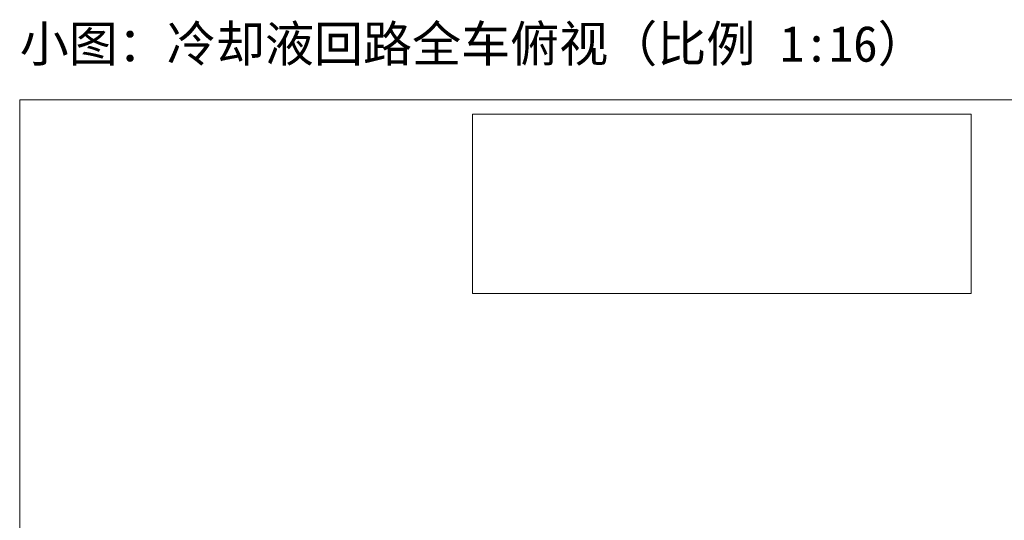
# Model space of a CAD drawing. Header units: millimetres. Extents: x 0 to 1189, y 0 to 841.
# Tile 50 of 53: x 828 to 915, y 155 to 200. Entities that reach past the tile are written whole.
import ezdxf
from ezdxf.enums import TextEntityAlignment as Align

# ---------------------------------------------------------------- set-up
doc = ezdxf.new("R2010")
doc.units = ezdxf.units.MM
for name, color, linetype, lineweight, true_color in [('CONTEXT', 7, 'Continuous', 18, 0xa5a5a5), ('TEXT', 7, 'Continuous', 18, 0x141414), ('THIN', 7, 'Continuous', 13, 0x6e6e6e)]:
    doc.layers.add(name, color=color, linetype=linetype, lineweight=lineweight, true_color=true_color)
doc.styles.add('ZH', font='simsun.ttc')

msp = doc.modelspace()

# ---------------------------------------------------------------- linework, layer by layer
at = {"layer": 'CONTEXT'}
for points in [[(912.188, 191.219), (910.955, 191.219), (909.722, 191.219), (908.49, 191.219), (907.257, 191.219), (906.024, 191.219), (904.792, 191.219), (903.559, 191.219), (902.326, 191.219), (901.094, 191.219), (899.861, 191.219), (898.628, 191.219), (897.396, 191.219), (896.163, 191.219), (894.931, 191.219), (893.698, 191.219), (892.465, 191.219), (891.233, 191.219), (890, 191.219), (888.767, 191.219), (887.535, 191.219), (886.302, 191.219), (885.069, 191.219), (883.837, 191.219), (882.604, 191.219), (881.372, 191.219), (880.139, 191.219), (878.906, 191.219), (877.674, 191.219), (876.441, 191.219), (875.208, 191.219), (873.976, 191.219), (872.743, 191.219), (871.51, 191.219), (870.278, 191.219), (869.045, 191.219), (867.812, 191.219)], [(867.812, 191.219), (867.812, 175.281)], [(912.188, 191.219), (912.188, 175.281)], [(912.188, 175.281), (910.955, 175.281), (909.722, 175.281), (908.49, 175.281), (907.257, 175.281), (906.024, 175.281), (904.792, 175.281), (903.559, 175.281), (902.326, 175.281), (901.094, 175.281), (899.861, 175.281), (898.628, 175.281), (897.396, 175.281), (896.163, 175.281), (894.931, 175.281), (893.698, 175.281), (892.465, 175.281), (891.233, 175.281), (890, 175.281), (888.767, 175.281), (887.535, 175.281), (886.302, 175.281), (885.069, 175.281), (883.837, 175.281), (882.604, 175.281), (881.372, 175.281), (880.139, 175.281), (878.906, 175.281), (877.674, 175.281), (876.441, 175.281), (875.208, 175.281), (873.976, 175.281), (872.743, 175.281), (871.51, 175.281), (870.278, 175.281), (869.045, 175.281), (867.812, 175.281)]]:
    msp.add_lwpolyline(points, dxfattribs=at)
at = {"layer": 'THIN'}
msp.add_lwpolyline([(827.5, 67.5), (1146.25, 67.5), (1146.25, 192.5), (827.5, 192.5)], close=True, dxfattribs=at)

# ---------------------------------------------------------------- texts
at = {"layer": 'TEXT', "style": 'ZH'}
msp.add_text('小图：冷却液回路全车俯视（比例 1:16）', height=3.2, dxfattribs=at).set_placement((827.5, 197.5), align=Align.MIDDLE_LEFT)

doc.saveas('drawing.dxf')
